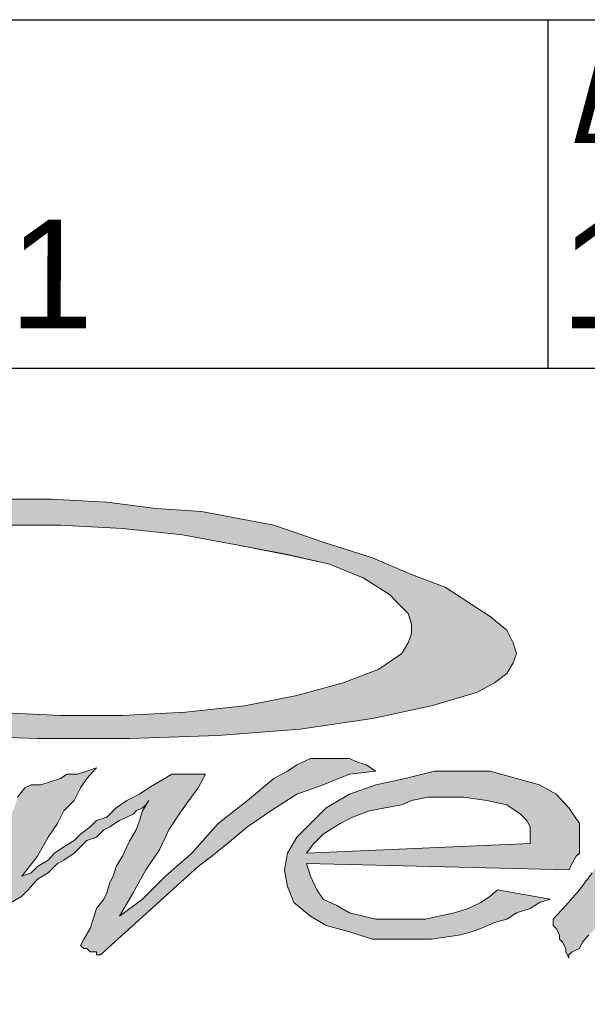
# Paper-space layout 'A3-H (Narrow)' of a CAD drawing. Header units: millimetres. Extents: x -4 to 416, y -4 to 293.
# Tile 5 of 15: x 229 to 242, y 11 to 34. Entities that reach past the tile are written whole.
import ezdxf

# ---------------------------------------------------------------- set-up
doc = ezdxf.new("R2010")
doc.units = ezdxf.units.MM
for name, color, linetype in [('Disegno1', 2, 'Continuous'), ('Tabella', 7, 'Continuous'), ('TabellaCampi', 2, 'Continuous'), ('TabellaIntestazioni', 1, 'Continuous')]:
    doc.layers.add(name, color=color, linetype=linetype)
doc.styles.get("Standard").update_dxf_attribs({"font": 'arial.ttf', "height": 4})

# ---------------------------------------------------------------- blocks, each defined once
blk = doc.blocks.new('powersoft')
at = {"layer": 'Tabella', "color": 7, "lineweight": 0}
for p, q in [((-167.85, 17), (-166.403, 17)), ((-166.403, 17), (-165.126, 16.928)), ((-165.126, 16.928), (-163.993, 16.783)), ((-163.993, 16.783), (-162.956, 16.711)), ((-162.956, 16.711), (-161.293, 16.397)), ((-166.187, 16.397), (-167.778, 16.397)), ((-164.764, 16.325), (-166.187, 16.397)), ((-163.39, 16.18), (-164.764, 16.325)), ((-161.293, 16.397), (-160.16, 16.012)), ((-162.113, 15.939), (-163.39, 16.18)), ((-160.98, 15.722), (-162.113, 15.939)), ((-160.16, 16.012), (-159.027, 15.65)), ((-160.015, 15.505), (-160.98, 15.722)), ((-159.027, 15.65), (-158.135, 15.264)), ((-159.244, 15.192), (-160.015, 15.505)), ((-158.641, 14.806), (-159.244, 15.192)), ((-158.135, 15.264), (-157.364, 14.975)), ((-157.364, 14.975), (-156.761, 14.589)), ((-158.424, 14.589), (-158.641, 14.806)), ((-158.207, 14.372), (-158.424, 14.589)), ((-156.761, 14.589), (-156.327, 14.3)), ((-158.135, 14.131), (-158.207, 14.372)), ((-156.327, 14.3), (-155.942, 13.987)), ((-158.135, 13.914), (-158.135, 14.131)), ((-158.207, 13.697), (-158.135, 13.914)), ((-155.942, 13.987), (-155.797, 13.697)), ((-158.352, 13.456), (-158.207, 13.697)), ((-155.797, 13.697), (-155.725, 13.456)), ((-158.569, 13.312), (-158.352, 13.456)), ((-155.725, 13.456), (-155.797, 13.239)), ((-158.882, 13.095), (-158.569, 13.312)), ((-155.797, 13.239), (-155.942, 12.998)), ((-159.702, 12.781), (-158.882, 13.095)), ((-155.942, 12.998), (-156.231, 12.781)), ((-160.763, 12.492), (-159.702, 12.781)), ((-156.231, 12.781), (-156.617, 12.565)), ((-161.968, 12.251), (-160.763, 12.492)), ((-156.617, 12.565), (-157.677, 12.251)), ((-163.318, 12.107), (-161.968, 12.251)), ((-157.677, 12.251), (-159.027, 11.962)), ((-167.681, 12.107), (-166.187, 12.034)), ((-166.187, 12.034), (-164.764, 12.034)), ((-164.764, 12.034), (-163.318, 12.107)), ((-159.027, 11.962), (-160.69, 11.721)), ((-166.717, 11.504), (-168.886, 11.576)), ((-162.571, 11.576), (-164.596, 11.504)), ((-160.69, 11.721), (-162.571, 11.576)), ((-164.596, 11.504), (-166.717, 11.504)), ((-160.98, 10.757), (-160.763, 10.901)), ((-160.763, 10.901), (-160.449, 11.046)), ((-160.449, 11.046), (-160.232, 11.046)), ((-160.232, 11.046), (-160.015, 11.046)), ((-160.015, 11.046), (-159.847, 11.046)), ((-159.847, 11.046), (-159.702, 11.046)), ((-159.702, 11.046), (-159.63, 11.046)), ((-159.63, 11.046), (-159.557, 11.046)), ((-159.557, 11.046), (-159.413, 10.974)), ((-159.413, 10.974), (-159.172, 10.901)), ((-159.172, 10.901), (-158.955, 10.757)), ((-166.187, 10.588), (-166.042, 10.684)), ((-166.042, 10.684), (-165.801, 10.684)), ((-165.801, 10.684), (-165.584, 10.757)), ((-165.367, 10.829), (-165.584, 10.588)), ((-165.584, 10.757), (-165.367, 10.829)), ((-163.921, 10.516), (-163.631, 10.684)), ((-163.631, 10.684), (-163.559, 10.684)), ((-163.559, 10.684), (-163.463, 10.684)), ((-163.463, 10.684), (-163.318, 10.684)), ((-163.318, 10.684), (-163.246, 10.684)), ((-163.246, 10.684), (-163.173, 10.684)), ((-163.173, 10.684), (-163.029, 10.684)), ((-162.86, 10.684), (-163.029, 10.371)), ((-163.029, 10.684), (-162.956, 10.684)), ((-162.956, 10.684), (-162.86, 10.684)), ((-161.293, 10.588), (-160.98, 10.757)), ((-159.557, 10.684), (-160.16, 10.443)), ((-158.955, 10.757), (-159.557, 10.684)), ((-157.605, 10.757), (-158.28, 10.588)), ((-156.93, 10.757), (-157.605, 10.757)), ((-156.327, 10.757), (-156.93, 10.757)), ((-155.725, 10.588), (-156.327, 10.757)), ((-167.006, 10.371), (-166.862, 10.443)), ((-166.862, 10.443), (-166.645, 10.443)), ((-166.645, 10.443), (-166.403, 10.516)), ((-166.403, 10.516), (-166.187, 10.588)), ((-165.584, 10.588), (-165.729, 10.371)), ((-164.162, 10.371), (-163.921, 10.516)), ((-161.896, 10.082), (-161.293, 10.588)), ((-160.16, 10.443), (-160.763, 10.226)), ((-158.955, 10.443), (-159.557, 10.226)), ((-158.28, 10.588), (-158.955, 10.443)), ((-155.194, 10.443), (-155.725, 10.588)), ((-154.809, 10.226), (-155.194, 10.443)), ((-167.175, 10.154), (-167.006, 10.371)), ((-165.729, 10.371), (-165.873, 10.082)), ((-164.668, 10.082), (-164.379, 10.226)), ((-164.379, 10.226), (-164.162, 10.371)), ((-163.029, 10.371), (-163.246, 10.082)), ((-160.763, 10.226), (-161.365, 9.841)), ((-159.557, 10.226), (-160.088, 9.913)), ((-154.519, 9.913), (-154.809, 10.226)), ((-165.873, 10.082), (-166.114, 9.841)), ((-164.909, 9.913), (-164.668, 10.082)), ((-164.306, 9.841), (-164.162, 10.082)), ((-164.234, 9.985), (-164.306, 9.913)), ((-164.162, 10.082), (-164.234, 9.985)), ((-163.246, 10.082), (-163.463, 9.768)), ((-162.571, 9.551), (-161.896, 10.082)), ((-158.738, 9.913), (-158.352, 9.985)), ((-158.352, 9.985), (-158.135, 10.082)), ((-158.135, 10.082), (-157.749, 10.154)), ((-157.749, 10.154), (-157.364, 10.154)), ((-157.364, 10.154), (-156.93, 10.154)), ((-156.93, 10.154), (-156.4, 10.082)), ((-156.4, 10.082), (-155.942, 9.985)), ((-155.942, 9.985), (-155.628, 9.768)), ((-166.114, 9.841), (-166.259, 9.551)), ((-165.126, 9.696), (-164.909, 9.913)), ((-164.523, 9.768), (-164.668, 9.696)), ((-164.451, 9.841), (-164.523, 9.768)), ((-164.306, 9.913), (-164.451, 9.841)), ((-164.379, 9.624), (-164.306, 9.841)), ((-163.463, 9.768), (-163.704, 9.407)), ((-161.365, 9.841), (-161.896, 9.479)), ((-160.088, 9.913), (-160.449, 9.551)), ((-159.485, 9.696), (-159.099, 9.841)), ((-159.099, 9.841), (-158.738, 9.913)), ((-155.628, 9.768), (-155.484, 9.624)), ((-154.278, 9.551), (-154.519, 9.913)), ((-166.259, 9.551), (-166.476, 9.238)), ((-165.512, 9.479), (-165.367, 9.624)), ((-165.367, 9.624), (-165.126, 9.696)), ((-164.837, 9.624), (-165.054, 9.479)), ((-164.668, 9.696), (-164.837, 9.624)), ((-164.451, 9.407), (-164.379, 9.624)), ((-163.173, 8.876), (-162.571, 9.551)), ((-160.449, 9.551), (-160.763, 9.238)), ((-160.16, 9.31), (-159.774, 9.551)), ((-159.774, 9.551), (-159.485, 9.696)), ((-155.484, 9.624), (-155.411, 9.479)), ((-154.278, 9.479), (-154.278, 9.551)), ((-165.873, 9.166), (-165.729, 9.31)), ((-165.729, 9.31), (-165.512, 9.479)), ((-165.198, 9.407), (-165.367, 9.238)), ((-165.054, 9.479), (-165.198, 9.407)), ((-164.596, 9.166), (-164.451, 9.407)), ((-163.704, 9.407), (-163.921, 8.949)), ((-161.896, 9.479), (-162.354, 9.093)), ((-160.377, 9.093), (-160.16, 9.31)), ((-155.411, 9.479), (-155.411, 9.31)), ((-155.411, 9.31), (-155.411, 9.093)), ((-154.278, 9.31), (-154.278, 9.479)), ((-154.278, 9.166), (-154.278, 9.31)), ((-166.476, 9.238), (-166.717, 8.804)), ((-166.114, 9.021), (-165.873, 9.166)), ((-165.584, 9.166), (-165.729, 9.021)), ((-165.367, 9.238), (-165.584, 9.166)), ((-164.668, 9.021), (-164.596, 9.166)), ((-162.354, 9.093), (-162.715, 8.804)), ((-160.763, 9.238), (-160.98, 8.876)), ((-160.546, 8.876), (-160.377, 9.093)), ((-155.411, 9.093), (-160.546, 8.876)), ((-155.411, 9.093), (-155.411, 9.093)), ((-154.278, 9.021), (-154.278, 9.166)), ((-166.476, 8.708), (-166.331, 8.876)), ((-166.331, 8.876), (-166.114, 9.021)), ((-165.873, 8.876), (-166.114, 8.708)), ((-165.729, 9.021), (-165.873, 8.876)), ((-164.764, 8.804), (-164.668, 9.021)), ((-163.921, 8.949), (-164.234, 8.491)), ((-163.776, 8.346), (-163.173, 8.876)), ((-160.98, 8.876), (-161.052, 8.491)), ((-154.351, 8.804), (-154.278, 8.876)), ((-154.278, 8.876), (-154.278, 9.021)), ((-166.717, 8.804), (-167.078, 8.346)), ((-166.717, 8.563), (-166.476, 8.708)), ((-166.259, 8.635), (-166.403, 8.491)), ((-166.114, 8.708), (-166.259, 8.635)), ((-164.909, 8.563), (-164.764, 8.804)), ((-162.715, 8.804), (-163.029, 8.563)), ((-160.546, 8.635), (-154.519, 8.491)), ((-160.449, 8.346), (-160.546, 8.635)), ((-154.519, 8.491), (-154.447, 8.635)), ((-154.447, 8.635), (-154.351, 8.804)), ((-167.078, 8.346), (-166.862, 8.418)), ((-166.862, 8.418), (-166.717, 8.563)), ((-166.476, 8.418), (-166.717, 8.274)), ((-166.403, 8.491), (-166.476, 8.418)), ((-163.029, 8.563), (-165.271, 6.538)), ((-164.981, 8.346), (-164.909, 8.563)), ((-164.234, 8.491), (-164.523, 7.96)), ((-161.052, 8.491), (-160.98, 8.105)), ((-154.519, 8.491), (-154.519, 8.491)), ((-154.278, 8.033), (-153.989, 8.418)), ((-166.717, 8.274), (-166.934, 8.033)), ((-165.126, 7.96), (-165.054, 8.201)), ((-165.054, 8.201), (-164.981, 8.346)), ((-164.306, 7.816), (-163.776, 8.346)), ((-160.305, 8.033), (-160.449, 8.346)), ((-166.934, 8.033), (-167.078, 7.888)), ((-165.198, 7.816), (-165.126, 7.96)), ((-164.523, 7.96), (-164.837, 7.43)), ((-160.98, 8.105), (-160.835, 7.743)), ((-160.16, 7.816), (-160.305, 8.033)), ((-156.158, 8.033), (-156.327, 7.888)), ((-154.953, 7.816), (-156.158, 8.033)), ((-154.592, 7.671), (-154.278, 8.033)), ((-167.078, 7.888), (-167.32, 7.743)), ((-165.367, 7.599), (-165.198, 7.816)), ((-164.837, 7.43), (-164.306, 7.816)), ((-160.835, 7.743), (-160.449, 7.43)), ((-159.847, 7.671), (-160.16, 7.816)), ((-156.544, 7.743), (-156.833, 7.599)), ((-156.327, 7.888), (-156.544, 7.743)), ((-155.411, 7.599), (-155.194, 7.743)), ((-155.194, 7.743), (-154.953, 7.816)), ((-165.439, 7.358), (-165.367, 7.599)), ((-159.557, 7.502), (-159.847, 7.671)), ((-159.244, 7.43), (-159.557, 7.502)), ((-157.147, 7.502), (-157.822, 7.358)), ((-156.833, 7.599), (-157.147, 7.502)), ((-155.942, 7.358), (-155.725, 7.502)), ((-155.725, 7.502), (-155.411, 7.599)), ((-154.881, 7.358), (-154.592, 7.671)), ((-165.512, 7.141), (-165.439, 7.358)), ((-160.449, 7.43), (-160.088, 7.213)), ((-158.955, 7.358), (-159.244, 7.43)), ((-158.569, 7.358), (-158.955, 7.358)), ((-157.822, 7.358), (-158.569, 7.358)), ((-156.544, 7.141), (-156.231, 7.285)), ((-156.231, 7.285), (-155.942, 7.358)), ((-154.881, 7.213), (-154.881, 7.358)), ((-165.656, 6.9), (-165.512, 7.141)), ((-160.088, 7.213), (-159.557, 7.068)), ((-159.557, 7.068), (-159.027, 6.9)), ((-157.002, 6.996), (-156.761, 7.068)), ((-156.761, 7.068), (-156.544, 7.141)), ((-154.809, 7.141), (-154.881, 7.213)), ((-154.736, 6.996), (-154.809, 7.141)), ((-165.729, 6.755), (-165.656, 6.9)), ((-159.027, 6.9), (-158.352, 6.9)), ((-158.352, 6.9), (-157.677, 6.9)), ((-157.677, 6.9), (-157.002, 6.996)), ((-154.736, 6.9), (-154.736, 6.996)), ((-154.664, 6.827), (-154.736, 6.9)), ((-154.592, 6.683), (-154.664, 6.827)), ((-154.206, 6.827), (-154.278, 6.683)), ((-154.061, 6.996), (-154.206, 6.827)), ((-165.656, 6.683), (-165.729, 6.755)), ((-165.584, 6.683), (-165.656, 6.683)), ((-165.512, 6.61), (-165.584, 6.683)), ((-165.439, 6.61), (-165.512, 6.61)), ((-165.367, 6.61), (-165.439, 6.61)), ((-165.367, 6.538), (-165.367, 6.61)), ((-154.592, 6.61), (-154.592, 6.683)), ((-154.519, 6.466), (-154.592, 6.61)), ((-154.447, 6.61), (-154.519, 6.538)), ((-154.278, 6.683), (-154.447, 6.61)), ((-165.271, 6.538), (-165.367, 6.538)), ((-154.519, 6.538), (-154.519, 6.466))]:
    blk.add_line(p, q, dxfattribs=at)
blk = doc.blocks.new('L')
h = blk.add_hatch(color=5)
h.paths.add_polyline_path([(50.912, 9.696), (50.695, 9.334), (50.454, 9.021), (50.164, 8.659), (49.923, 8.274), (49.634, 7.912), (49.417, 7.526), (49.176, 7.213), (48.959, 6.852), (48.887, 6.707), (48.887, 6.466), (48.959, 6.321), (49.031, 6.177), (49.176, 6.104), (49.321, 6.008), (49.489, 5.935), (49.706, 5.935), (50.164, 5.935), (50.622, 6.104), (51.056, 6.249), (51.514, 6.393), (51.9, 6.707), (52.189, 6.924), (52.43, 7.141), (52.503, 7.382), (52.43, 7.382), (52.334, 7.382), (52.189, 7.382), (51.972, 7.31), (51.828, 7.31), (51.659, 7.31), (51.514, 7.31), (51.442, 7.31), (51.442, 7.213), (51.37, 7.141), (51.37, 7.068), (51.297, 6.924), (51.129, 6.852), (51.056, 6.707), (50.839, 6.61), (50.622, 6.466), (50.454, 6.393), (50.237, 6.393), (50.164, 6.393), (50.092, 6.393), (50.02, 6.466), (49.923, 6.538), (49.923, 6.707), (49.923, 6.779), (50.02, 6.996), (50.164, 7.382), (50.381, 7.912), (50.695, 8.346), (50.984, 8.876), (51.225, 9.334), (51.442, 9.624), (51.587, 9.696), (51.828, 9.696), (52.045, 9.792), (52.334, 9.792), (52.647, 9.792), (52.937, 9.696), (53.178, 9.696), (53.467, 9.624), (53.636, 9.551), (53.708, 9.624), (53.708, 9.696), (53.853, 9.865), (53.925, 10.009), (53.997, 10.154), (54.069, 10.299), (54.142, 10.467), (54.238, 10.54), (53.997, 10.54), (53.78, 10.54), (53.395, 10.467), (53.033, 10.467), (52.647, 10.395), (52.334, 10.299), (52.045, 10.226), (51.828, 10.226), (52.045, 10.467), (52.262, 10.757), (52.575, 11.07), (52.937, 11.359), (53.322, 11.745), (53.708, 12.034), (54.069, 12.348), (54.528, 12.637), (53.033, 12.637), (52.864, 12.42), (52.647, 12.203), (52.503, 11.89), (52.189, 11.6), (51.972, 11.215), (51.659, 10.829), (51.442, 10.467), (51.129, 10.009), (50.695, 10.009), (50.309, 9.937), (50.02, 9.937), (49.779, 9.865), (49.562, 9.865), (49.321, 9.865), (49.104, 9.865), (48.814, 9.937), (49.176, 10.54), (49.489, 11.07), (49.851, 11.432), (50.237, 11.745), (50.622, 11.89), (51.056, 11.962), (51.587, 11.962), (52.117, 11.817), (52.72, 12.565), (52.647, 12.637), (52.575, 12.637), (52.43, 12.637), (52.262, 12.637), (52.045, 12.637), (51.828, 12.565), (51.587, 12.565), (50.839, 12.492), (50.164, 12.275), (49.634, 11.89), (49.248, 11.504), (48.887, 11.142), (48.573, 10.684), (48.356, 10.226), (48.115, 9.937), (46.548, 9.937), (46.621, 9.865), (46.693, 9.696), (46.765, 9.624), (46.765, 9.551), (46.838, 9.479), (46.91, 9.407), (47.006, 9.407), (47.079, 9.407), (47.151, 9.407), (47.223, 9.407), (47.368, 9.407), (47.44, 9.407), (47.609, 9.407), (47.754, 9.407), (47.971, 9.479), (44.21, 4.2), (44.957, 3.597), (45.56, 4.441), (46.018, 5.188), (46.548, 5.935), (47.006, 6.707), (47.44, 7.454), (47.898, 8.129), (48.284, 8.804), (48.646, 9.479), (48.887, 9.551), (49.176, 9.551), (49.489, 9.551), (49.779, 9.624), (50.092, 9.624), (50.381, 9.624), (50.695, 9.624)])
h.paths.add_polyline_path([(46.548, 3.091), (48.212, 3.091), (48.212, 2.778), (46.91, 2.778), (46.91, 2.488), (47.681, 2.488), (47.681, 2.175), (46.91, 2.175), (46.91, 1.789), (48.212, 1.789), (48.212, 1.5), (46.548, 1.5)])
h.paths.add_polyline_path([(50.164, 2.778), (49.104, 2.778), (49.104, 2.488), (50.092, 2.488), (50.164, 2.488), (50.237, 2.488), (50.309, 2.488), (50.309, 2.392), (50.381, 2.392), (50.454, 2.32), (50.454, 2.247), (50.454, 2.175), (50.526, 2.175), (50.526, 2.103), (50.526, 1.886), (50.526, 1.789), (50.454, 1.789), (50.454, 1.717), (50.454, 1.645), (50.454, 1.572), (50.381, 1.572), (50.309, 1.5), (50.237, 1.5), (50.164, 1.5), (50.092, 1.5), (49.104, 1.5), (49.031, 1.5), (48.959, 1.5), (48.887, 1.5), (48.887, 1.572), (48.814, 1.572), (48.718, 1.645), (48.718, 1.717), (48.718, 1.789), (48.718, 1.886), (48.718, 1.958), (49.031, 1.958), (49.031, 1.789), (50.164, 1.789), (50.164, 2.175), (49.176, 2.175), (49.104, 2.175), (49.031, 2.175), (48.959, 2.175), (48.887, 2.175), (48.887, 2.247), (48.814, 2.247), (48.814, 2.32), (48.814, 2.392), (48.814, 2.488), (48.814, 2.561), (48.814, 2.705), (48.814, 2.778), (48.814, 2.85), (48.814, 2.922), (48.887, 2.995), (48.959, 3.091), (49.031, 3.091), (49.104, 3.091), (49.176, 3.091), (50.092, 3.091), (50.164, 3.091), (50.237, 3.091), (50.309, 3.091), (50.381, 2.995), (50.454, 2.922), (50.454, 2.85), (50.454, 2.778), (50.454, 2.705), (50.164, 2.633)])
h.paths.add_polyline_path([(46.163, 8.587), (46.163, 8.201), (46.09, 7.743), (45.873, 7.382), (45.488, 6.996), (45.03, 6.707), (44.596, 6.393), (43.993, 6.177), (43.294, 6.008), (42.619, 5.863), (41.944, 5.863), (41.414, 5.935), (40.811, 6.104), (40.377, 6.321), (39.992, 6.538), (39.702, 6.924), (39.534, 7.31), (39.534, 7.671), (39.702, 8.057), (39.919, 8.418), (40.209, 8.804), (40.667, 9.093), (41.197, 9.407), (41.8, 9.624), (42.475, 9.865), (43.077, 9.937), (43.752, 9.937), (44.355, 9.865), (44.885, 9.696), (45.343, 9.551), (45.705, 9.262), (46.018, 8.949)])
h.paths.add_polyline_path([(42.089, 9.262), (42.547, 9.334), (43.077, 9.334), (43.463, 9.334), (43.897, 9.19), (44.21, 9.021), (44.499, 8.876), (44.741, 8.587), (44.813, 8.346), (44.813, 8.057), (44.741, 7.743), (44.596, 7.454), (44.355, 7.213), (43.993, 6.924), (43.608, 6.779), (43.222, 6.538), (42.692, 6.466), (42.258, 6.393), (41.727, 6.393), (41.269, 6.393), (40.884, 6.538), (40.522, 6.707), (40.305, 6.852), (40.064, 7.068), (39.992, 7.382), (39.919, 7.671), (40.064, 7.984), (40.209, 8.274), (40.45, 8.515), (40.739, 8.732), (41.125, 8.949), (41.583, 9.19)], flags=16)
h.paths.add_polyline_path([(37.653, 10.082), (37.798, 10.082), (38.184, 10.082), (38.642, 10.009), (39.172, 10.009), (39.702, 9.937), (40.136, 9.865), (40.45, 9.865), (40.594, 9.792), (40.377, 9.696), (40.136, 9.624), (39.919, 9.479), (39.775, 9.407), (39.606, 9.262), (39.534, 9.19), (39.389, 9.021), (39.389, 8.949), (38.859, 9.262), (38.256, 9.407), (37.726, 9.551), (37.123, 9.551), (36.593, 9.551), (36.087, 9.479), (35.628, 9.407), (35.243, 9.262), (34.881, 9.093), (34.64, 8.949), (34.568, 8.804), (34.568, 8.659), (34.712, 8.515), (35.026, 8.346), (35.484, 8.274), (36.087, 8.274), (36.448, 8.274), (36.906, 8.274), (37.436, 8.201), (37.967, 8.201), (38.401, 8.057), (38.786, 7.816), (38.931, 7.743), (39.1, 7.526), (39.172, 7.382), (39.172, 7.141), (39.1, 7.068), (39.003, 6.996), (38.859, 6.852), (38.786, 6.779), (38.642, 6.61), (38.401, 6.538), (38.256, 6.466), (38.184, 6.393), (37.726, 6.249), (37.364, 6.177), (36.978, 6.104), (36.593, 6.008), (36.159, 6.008), (35.773, 5.935), (35.387, 6.008), (35.098, 6.008), (34.712, 6.104), (34.351, 6.177), (33.965, 6.321), (33.579, 6.466), (33.218, 6.61), (32.905, 6.779), (32.76, 6.996), (32.688, 7.141), (32.76, 7.141), (32.76, 7.213), (32.832, 7.213), (32.905, 7.31), (32.977, 7.31), (33.507, 6.924), (34.038, 6.61), (34.64, 6.466), (35.243, 6.321), (35.845, 6.321), (36.376, 6.321), (36.906, 6.393), (37.364, 6.466), (37.726, 6.61), (38.039, 6.779), (38.184, 6.996), (38.184, 7.141), (38.039, 7.31), (37.726, 7.526), (37.195, 7.599), (36.448, 7.671), (36.159, 7.743), (35.773, 7.816), (35.387, 7.912), (34.954, 8.057), (34.568, 8.201), (34.351, 8.346), (34.11, 8.659), (34.11, 8.876), (34.11, 9.093), (34.279, 9.262), (34.423, 9.407), (34.568, 9.551), (35.026, 9.792), (35.556, 9.937), (36.159, 10.009), (36.689, 10.082), (37.195, 10.082)])
h.paths.add_polyline_path([(34.881, 10.154), (34.568, 10.009), (34.351, 9.937), (34.11, 9.792), (33.893, 9.624), (33.748, 9.551), (33.579, 9.407), (33.507, 9.262), (33.435, 9.093), (33.29, 9.093), (33.146, 9.093), (32.905, 9.093), (32.76, 9.093), (32.615, 9.093), (32.374, 9.021), (32.23, 9.021), (32.013, 8.949), (31.482, 8.804), (31.024, 8.587), (30.494, 8.274), (29.964, 7.912), (29.457, 7.526), (28.999, 7.141), (28.541, 6.779), (28.252, 6.393), (28.156, 6.321), (28.011, 6.177), (27.939, 6.104), (27.794, 5.935), (27.722, 5.791), (27.553, 5.719), (27.481, 5.646), (27.481, 5.574), (27.408, 5.719), (27.408, 5.791), (27.336, 5.935), (27.264, 6.008), (27.264, 6.104), (27.191, 6.249), (27.119, 6.321), (27.119, 6.466), (27.408, 6.779), (27.722, 7.141), (28.011, 7.526), (28.252, 7.912), (28.397, 8.346), (28.614, 8.804), (28.758, 9.262), (28.999, 9.792), (30.663, 10.009), (30.494, 9.696), (30.277, 9.479), (30.06, 9.19), (29.819, 8.876), (29.602, 8.587), (29.361, 8.274), (29.144, 7.912), (28.927, 7.599), (29.144, 7.743), (29.361, 7.912), (29.602, 8.129), (29.891, 8.274), (30.205, 8.515), (30.494, 8.732), (30.735, 8.876), (30.952, 9.021), (31.169, 9.093), (31.41, 9.262), (31.627, 9.334), (31.868, 9.479), (32.085, 9.551), (32.302, 9.696), (32.543, 9.792), (32.688, 9.865), (33.146, 10.009), (33.579, 10.082), (34.038, 10.154), (34.351, 10.154), (34.64, 10.226), (34.785, 10.154)])
h.paths.add_polyline_path([(37.581, 3.091), (37.653, 3.091), (37.653, 2.995), (37.726, 2.995), (37.726, 2.922), (37.798, 2.922), (37.798, 2.85), (37.798, 2.778), (37.798, 2.705), (37.798, 1.886), (37.798, 1.789), (37.798, 1.717), (37.798, 1.645), (37.726, 1.645), (37.726, 1.572), (37.653, 1.572), (37.653, 1.5), (37.581, 1.5), (37.509, 1.5), (37.436, 1.5), (36.231, 1.5), (36.159, 1.5), (36.087, 1.5), (35.99, 1.5), (35.99, 1.572), (35.918, 1.572), (35.918, 1.645), (35.845, 1.645), (35.845, 1.717), (35.845, 1.789), (35.845, 1.886), (35.845, 2.705), (35.845, 2.778), (35.845, 2.85), (35.845, 2.922), (35.918, 2.922), (35.918, 2.995), (35.99, 2.995), (35.99, 3.091), (36.087, 3.091), (36.159, 3.091), (36.231, 3.091), (37.436, 3.091), (37.509, 3.091)])
h.paths.add_polyline_path([(38.497, 3.091), (38.859, 3.091), (38.859, 1.789), (39.992, 1.789), (39.992, 1.5), (38.497, 1.5)])
h.paths.add_polyline_path([(42.017, 2.778), (40.739, 2.778), (40.739, 1.789), (42.017, 1.789)], flags=16)
h.paths.add_polyline_path([(40.45, 2.705), (40.45, 2.778), (40.45, 2.85), (40.45, 2.922), (40.45, 2.995), (40.522, 2.995), (40.594, 3.091), (40.667, 3.091), (40.739, 3.091), (40.811, 3.091), (41.944, 3.091), (42.017, 3.091), (42.089, 3.091), (42.185, 3.091), (42.258, 3.091), (42.258, 2.995), (42.33, 2.995), (42.33, 2.922), (42.33, 2.85), (42.402, 2.85), (42.402, 2.778), (42.402, 2.705), (42.402, 1.886), (42.402, 1.789), (42.402, 1.717), (42.33, 1.717), (42.33, 1.645), (42.33, 1.572), (42.258, 1.572), (42.258, 1.5), (42.185, 1.5), (42.089, 1.5), (42.017, 1.5), (41.944, 1.5), (40.811, 1.5), (40.739, 1.5), (40.667, 1.5), (40.594, 1.5), (40.522, 1.572), (40.45, 1.572), (40.45, 1.645), (40.45, 1.717), (40.45, 1.789), (40.45, 1.886)])
h.paths.add_polyline_path([(44.499, 2.778), (43.391, 2.778), (43.391, 1.789), (44.499, 1.789), (44.499, 2.103), (43.897, 2.103), (43.897, 2.392), (44.885, 2.392), (44.885, 1.886), (44.885, 1.789), (44.885, 1.717), (44.813, 1.645), (44.813, 1.572), (44.741, 1.572), (44.741, 1.5), (44.668, 1.5), (44.596, 1.5), (44.499, 1.5), (43.391, 1.5), (43.294, 1.5), (43.222, 1.5), (43.15, 1.5), (43.077, 1.572), (43.005, 1.645), (43.005, 1.717), (43.005, 1.789), (43.005, 1.886), (43.005, 2.705), (43.005, 2.778), (43.005, 2.85), (43.005, 2.922), (43.077, 2.995), (43.15, 3.091), (43.222, 3.091), (43.294, 3.091), (43.391, 3.091), (44.499, 3.091), (44.596, 3.091), (44.668, 3.091), (44.741, 3.091), (44.741, 2.995), (44.813, 2.995), (44.813, 2.922), (44.885, 2.85), (44.885, 2.778), (44.885, 2.705), (44.499, 2.633)])
h.paths.add_polyline_path([(45.488, 3.091), (45.873, 3.091), (45.873, 1.5), (45.488, 1.5)])
h.paths.add_polyline_path([(29.747, 3.091), (29.819, 3.091), (29.891, 3.091), (29.964, 3.091), (29.964, 2.995), (30.06, 2.995), (30.06, 2.922), (30.132, 2.85), (30.132, 2.778), (30.132, 2.705), (30.132, 2.561), (29.747, 2.488), (29.747, 2.778), (28.758, 2.778), (28.758, 1.789), (29.747, 1.789), (29.747, 2.103), (30.132, 2.03), (30.132, 1.886), (30.132, 1.789), (30.132, 1.717), (30.06, 1.645), (30.06, 1.572), (29.964, 1.572), (29.964, 1.5), (29.891, 1.5), (29.819, 1.5), (29.747, 1.5), (28.758, 1.5), (28.686, 1.5), (28.614, 1.5), (28.541, 1.5), (28.469, 1.572), (28.397, 1.645), (28.397, 1.717), (28.397, 1.789), (28.397, 1.886), (28.397, 2.705), (28.397, 2.778), (28.397, 2.85), (28.397, 2.922), (28.469, 2.995), (28.541, 3.091), (28.614, 3.091), (28.686, 3.091), (28.758, 3.091)])
h.paths.add_polyline_path([(30.735, 3.091), (31.097, 3.091), (31.097, 2.488), (32.23, 2.488), (32.23, 3.091), (32.615, 3.091), (32.615, 1.5), (32.23, 1.5), (32.23, 2.175), (31.097, 2.175), (31.097, 1.5), (30.735, 1.5)])
h.paths.add_polyline_path([(33.29, 3.091), (33.579, 3.091), (34.881, 2.03), (34.881, 3.091), (35.17, 3.091), (35.17, 1.5), (34.954, 1.5), (33.676, 2.561), (33.676, 1.5), (33.29, 1.5)])
h.paths.add_polyline_path([(37.436, 2.778), (36.231, 2.778), (36.231, 1.789), (37.436, 1.789)], flags=16)
h.paths.add_polyline_path([(27.481, 9.021), (27.191, 9.334), (26.806, 9.551), (26.275, 9.696), (25.673, 9.865), (25.07, 9.865), (24.395, 9.865), (23.72, 9.696), (23.045, 9.551), (22.443, 9.334), (21.912, 9.021), (21.551, 8.659), (21.237, 8.346), (21.02, 7.984), (20.948, 7.599), (21.02, 7.213), (21.165, 6.852), (21.551, 6.538), (21.912, 6.321), (22.443, 6.177), (22.973, 6.008), (23.648, 6.008), (24.323, 6.008), (24.998, 6.104), (25.239, 6.177), (25.456, 6.249), (25.769, 6.393), (26.058, 6.466), (26.275, 6.61), (26.589, 6.707), (26.806, 6.852), (27.047, 6.924), (25.842, 7.141), (25.673, 6.996), (25.456, 6.852), (25.167, 6.707), (24.853, 6.61), (24.178, 6.466), (23.431, 6.466), (23.045, 6.466), (22.756, 6.538), (22.443, 6.61), (22.153, 6.779), (21.84, 6.924), (21.695, 7.141), (21.551, 7.454), (21.454, 7.743), (27.481, 7.599), (27.553, 7.743), (27.649, 7.912), (27.722, 7.984), (27.722, 8.129), (27.722, 8.274), (27.722, 8.418), (27.722, 8.587), (27.722, 8.659)])
h.paths.add_polyline_path([(22.901, 8.949), (23.262, 9.021), (23.648, 9.093), (23.865, 9.19), (24.251, 9.262), (24.636, 9.262), (25.07, 9.262), (25.6, 9.19), (26.058, 9.093), (26.372, 8.876), (26.516, 8.732), (26.589, 8.587), (26.589, 8.418), (26.589, 8.201), (21.454, 7.984), (21.623, 8.201), (21.84, 8.418), (22.226, 8.659), (22.515, 8.804)], flags=16)
h.paths.add_polyline_path([(20.707, 15.506), (21.84, 15.12), (22.973, 14.758), (23.865, 14.373), (24.636, 14.083), (25.239, 13.698), (25.673, 13.408), (26.058, 13.095), (26.203, 12.806), (26.275, 12.565), (26.203, 12.348), (26.058, 12.107), (25.769, 11.89), (25.383, 11.673), (24.323, 11.359), (22.973, 11.07), (21.31, 10.829), (19.429, 10.684), (17.404, 10.612), (15.283, 10.612), (13.114, 10.684), (10.92, 10.829), (8.823, 10.998), (6.774, 11.287), (8.437, 12.806), (8.823, 12.565), (9.257, 12.275), (9.787, 12.034), (10.317, 11.89), (11.595, 11.6), (12.873, 11.287), (14.319, 11.215), (15.813, 11.142), (17.236, 11.142), (18.682, 11.215), (20.032, 11.359), (21.237, 11.6), (22.298, 11.89), (23.118, 12.203), (23.431, 12.42), (23.648, 12.565), (23.793, 12.806), (23.865, 13.023), (23.865, 13.24), (23.793, 13.481), (23.576, 13.698), (23.359, 13.915), (22.756, 14.3), (21.985, 14.614), (21.02, 14.831), (19.887, 15.048), (18.61, 15.289), (17.236, 15.433), (15.813, 15.506), (14.222, 15.506), (12.728, 15.433), (11.137, 15.361), (9.57, 15.12), (7.979, 14.903), (6.557, 14.517), (5.11, 14.011), (4.435, 13.77), (3.833, 13.481), (3.23, 13.095), (2.628, 12.806), (0, 13.553), (2.025, 14.228), (4.002, 14.831), (5.882, 15.216), (7.762, 15.578), (9.498, 15.819), (11.137, 15.964), (12.728, 16.108), (14.15, 16.108), (15.597, 16.108), (16.874, 16.036), (18.007, 15.891), (19.044, 15.819)])
h.paths.add_polyline_path([(20.707, 9.696), (21.02, 9.865), (21.237, 10.009), (21.551, 10.154), (21.768, 10.154), (21.985, 10.154), (22.153, 10.154), (22.298, 10.154), (22.37, 10.154), (22.443, 10.154), (22.587, 10.082), (22.828, 10.009), (23.045, 9.865), (22.443, 9.792), (21.84, 9.551), (21.237, 9.334), (20.635, 8.949), (20.104, 8.587), (19.646, 8.201), (19.285, 7.912), (18.971, 7.671), (16.729, 5.646), (16.633, 5.646), (16.633, 5.719), (16.561, 5.719), (16.488, 5.719), (16.416, 5.791), (16.344, 5.791), (16.271, 5.863), (16.344, 6.008), (16.488, 6.249), (16.561, 6.466), (16.633, 6.707), (16.802, 6.924), (16.874, 7.068), (16.946, 7.31), (17.019, 7.454), (17.091, 7.671), (17.236, 7.912), (17.332, 8.129), (17.404, 8.274), (17.549, 8.515), (17.621, 8.732), (17.694, 8.949), (17.838, 9.19), (17.766, 9.093), (17.694, 9.021), (17.549, 8.949), (17.477, 8.876), (17.332, 8.804), (17.163, 8.732), (16.946, 8.587), (16.802, 8.515), (16.633, 8.346), (16.416, 8.274), (16.271, 8.129), (16.127, 7.984), (15.886, 7.816), (15.741, 7.743), (15.597, 7.599), (15.524, 7.526), (15.283, 7.382), (15.066, 7.141), (14.922, 6.996), (14.68, 6.852), (14.536, 6.61), (14.391, 6.393), (14.222, 6.177), (14.078, 5.935), (14.078, 5.863), (14.006, 5.863), (14.006, 5.791), (13.933, 5.719), (13.861, 5.574), (13.789, 5.646), (13.716, 5.719), (13.62, 5.719), (13.548, 5.791), (13.475, 5.791), (13.403, 5.863), (13.258, 5.863), (13.186, 5.863), (13.331, 6.104), (13.403, 6.321), (13.548, 6.538), (13.716, 6.779), (13.789, 6.996), (13.933, 7.141), (14.006, 7.382), (14.078, 7.599), (14.15, 7.816), (14.319, 8.057), (14.391, 8.274), (14.464, 8.515), (14.608, 8.732), (14.753, 9.021), (14.825, 9.262), (14.994, 9.479), (15.138, 9.551), (15.355, 9.551), (15.597, 9.624), (15.813, 9.696), (15.958, 9.792), (16.199, 9.792), (16.416, 9.865), (16.633, 9.937), (16.416, 9.696), (16.271, 9.479), (16.127, 9.19), (15.886, 8.949), (15.741, 8.659), (15.524, 8.346), (15.283, 7.912), (14.922, 7.454), (15.138, 7.526), (15.283, 7.671), (15.524, 7.816), (15.669, 7.984), (15.886, 8.129), (16.127, 8.274), (16.271, 8.418), (16.488, 8.587), (16.633, 8.732), (16.874, 8.804), (17.091, 9.021), (17.332, 9.19), (17.621, 9.334), (17.838, 9.479), (18.079, 9.624), (18.369, 9.792), (18.441, 9.792), (18.537, 9.792), (18.682, 9.792), (18.754, 9.792), (18.827, 9.792), (18.971, 9.792), (19.044, 9.792), (19.14, 9.792), (18.971, 9.479), (18.754, 9.19), (18.537, 8.876), (18.296, 8.515), (18.079, 8.057), (17.766, 7.599), (17.477, 7.068), (17.163, 6.538), (17.694, 6.924), (18.224, 7.454), (18.827, 7.984), (19.429, 8.659), (20.104, 9.19)])
h.paths.add_polyline_path([(12.342, 9.696), (12.8, 9.479), (13.186, 9.262), (13.475, 8.949), (13.62, 8.587), (13.62, 8.129), (13.548, 7.743), (13.331, 7.382), (12.945, 6.996), (12.511, 6.707), (11.981, 6.393), (11.45, 6.177), (10.775, 5.935), (10.1, 5.863), (9.425, 5.863), (8.823, 5.935), (8.292, 6.104), (7.834, 6.321), (7.449, 6.538), (7.159, 6.852), (7.015, 7.213), (7.015, 7.671), (7.159, 8.057), (7.376, 8.418), (7.69, 8.804), (8.124, 9.093), (8.654, 9.407), (9.257, 9.624), (9.859, 9.792), (10.534, 9.937), (11.233, 9.937), (11.836, 9.865)])
h.paths.add_polyline_path([(21.695, 2.561), (21.623, 2.633), (21.551, 2.705), (21.454, 2.705), (21.454, 2.778), (21.382, 2.778), (21.31, 2.778), (21.237, 2.778), (21.165, 2.778), (20.49, 2.778), (20.49, 1.789), (21.02, 1.789), (21.093, 1.789), (21.165, 1.789), (21.237, 1.789), (21.31, 1.789), (21.382, 1.886), (21.454, 1.886), (21.551, 1.886), (21.623, 1.958), (21.623, 2.03), (21.695, 2.103), (21.695, 2.175), (21.695, 2.247), (21.695, 2.32), (21.695, 2.392), (21.695, 2.488)], flags=16)
h.paths.add_polyline_path([(21.165, 3.091), (21.31, 3.091), (21.382, 3.091), (21.454, 3.091), (21.551, 2.995), (21.623, 2.995), (21.695, 2.922), (21.768, 2.922), (21.84, 2.85), (21.912, 2.85), (21.912, 2.778), (21.985, 2.705), (21.985, 2.633), (22.057, 2.561), (22.057, 2.488), (22.057, 2.392), (22.057, 2.32), (22.057, 2.175), (22.057, 2.103), (22.057, 2.03), (21.985, 1.958), (21.985, 1.886), (21.912, 1.789), (21.912, 1.717), (21.84, 1.717), (21.768, 1.645), (21.695, 1.572), (21.623, 1.572), (21.551, 1.572), (21.382, 1.5), (21.31, 1.5), (21.165, 1.5), (21.093, 1.5), (20.104, 1.5), (20.104, 3.091)])
h.paths.add_polyline_path([(24.636, 3.091), (23.72, 3.091), (23.72, 3.453), (25.914, 3.453), (25.914, 3.091), (25.07, 3.091), (25.07, 1.5), (24.636, 1.5)])
h.paths.add_polyline_path([(26.203, 3.091), (27.866, 3.091), (27.866, 2.778), (26.589, 2.778), (26.589, 2.488), (27.336, 2.488), (27.336, 2.175), (26.589, 2.175), (26.589, 1.789), (27.866, 1.789), (27.866, 1.5), (26.203, 1.5)])
h.paths.add_polyline_path([(13.114, 3.091), (13.331, 3.091), (14.608, 2.03), (14.608, 3.091), (14.994, 3.091), (14.994, 1.5), (14.68, 1.5), (13.403, 2.561), (13.403, 1.5), (13.114, 1.5)])
h.paths.add_polyline_path([(16.946, 2.778), (15.958, 2.778), (15.958, 1.789), (16.946, 1.789), (16.946, 2.103), (17.332, 2.03), (17.332, 1.886), (17.332, 1.789), (17.332, 1.717), (17.332, 1.645), (17.236, 1.572), (17.163, 1.5), (17.091, 1.5), (17.019, 1.5), (16.946, 1.5), (15.958, 1.5), (15.886, 1.5), (15.813, 1.5), (15.741, 1.5), (15.741, 1.572), (15.669, 1.572), (15.669, 1.645), (15.597, 1.717), (15.597, 1.789), (15.597, 1.886), (15.597, 2.705), (15.597, 2.778), (15.597, 2.85), (15.669, 2.922), (15.669, 2.995), (15.741, 2.995), (15.741, 3.091), (15.813, 3.091), (15.886, 3.091), (15.958, 3.091), (16.946, 3.091), (17.019, 3.091), (17.091, 3.091), (17.163, 3.091), (17.236, 2.995), (17.332, 2.922), (17.332, 2.85), (17.332, 2.778), (17.332, 2.705), (17.332, 2.561), (16.946, 2.488)])
h.paths.add_polyline_path([(17.935, 3.091), (19.574, 3.091), (19.574, 2.778), (18.296, 2.778), (18.296, 2.488), (19.044, 2.488), (19.044, 2.175), (18.296, 2.175), (18.296, 1.789), (19.574, 1.789), (19.574, 1.5), (17.935, 1.5)])
h.paths.add_polyline_path([(12.27, 8.274), (12.27, 8.057), (12.198, 7.743), (12.053, 7.454), (11.836, 7.141), (11.45, 6.924), (11.065, 6.707), (10.703, 6.538), (10.173, 6.393), (9.642, 6.321), (9.184, 6.321), (8.726, 6.393), (8.365, 6.466), (7.979, 6.61), (7.762, 6.852), (7.521, 7.068), (7.449, 7.382), (7.376, 7.671), (7.449, 7.984), (7.69, 8.201), (7.907, 8.515), (8.22, 8.732), (8.582, 8.949), (9.04, 9.093), (9.57, 9.262), (10.028, 9.334), (10.534, 9.334), (10.92, 9.262), (11.378, 9.19), (11.667, 9.021), (11.981, 8.804), (12.198, 8.587)], flags=16)
h.paths.add_polyline_path([(10.703, 13.408), (9.859, 13.167), (2.194, 4.899), (4.749, 6.008)])
h.paths.add_polyline_path([(4.291, 3.453), (4.677, 3.453), (5.81, 1.5), (5.279, 1.5), (5.038, 1.958), (3.905, 1.958), (3.688, 1.5), (3.23, 1.5)])
h.paths.add_polyline_path([(7.69, 2.561), (7.617, 2.633), (7.617, 2.705), (7.521, 2.705), (7.449, 2.778), (7.376, 2.778), (7.304, 2.778), (7.232, 2.778), (7.159, 2.778), (6.557, 2.778), (6.557, 1.789), (7.015, 1.789), (7.087, 1.789), (7.159, 1.789), (7.232, 1.789), (7.304, 1.789), (7.376, 1.886), (7.449, 1.886), (7.521, 1.886), (7.617, 1.958), (7.69, 2.03), (7.69, 2.103), (7.69, 2.175), (7.69, 2.247), (7.69, 2.32), (7.69, 2.392), (7.69, 2.488)], flags=16)
h.paths.add_polyline_path([(6.171, 3.091), (7.159, 3.091), (7.304, 3.091), (7.376, 3.091), (7.449, 3.091), (7.521, 2.995), (7.69, 2.995), (7.762, 2.922), (7.834, 2.85), (7.907, 2.85), (7.979, 2.778), (7.979, 2.705), (8.051, 2.633), (8.051, 2.561), (8.051, 2.488), (8.051, 2.392), (8.051, 2.32), (8.051, 2.175), (8.051, 2.103), (8.051, 2.03), (8.051, 1.958), (7.979, 1.886), (7.979, 1.789), (7.907, 1.717), (7.834, 1.717), (7.762, 1.645), (7.69, 1.572), (7.617, 1.572), (7.521, 1.572), (7.449, 1.5), (7.304, 1.5), (7.232, 1.5), (7.087, 1.5), (6.171, 1.5)])
h.paths.add_polyline_path([(8.365, 3.091), (8.823, 3.091), (9.425, 1.958), (10.1, 3.091), (10.462, 3.091), (9.57, 1.5), (9.329, 1.5)])
h.paths.add_polyline_path([(11.45, 3.091), (11.74, 3.091), (12.656, 1.5), (12.27, 1.5), (12.053, 1.886), (11.065, 1.886), (10.848, 1.5), (10.534, 1.5)])
h.paths.add_polyline_path([(11.233, 2.103), (11.908, 2.103), (11.595, 2.778)], flags=16)
h.paths.add_polyline_path([(4.074, 2.247), (4.893, 2.247), (4.435, 3.091)], flags=16)
at = {"layer": 'Tabella', "color": 7, "lineweight": 0}
for p, q in [((14.15, 16.108), (15.597, 16.108)), ((15.597, 16.108), (16.874, 16.036)), ((16.874, 16.036), (18.007, 15.891)), ((18.007, 15.891), (19.044, 15.819)), ((19.044, 15.819), (20.707, 15.506)), ((15.813, 15.506), (14.222, 15.506)), ((17.236, 15.433), (15.813, 15.506)), ((18.61, 15.289), (17.236, 15.433)), ((20.707, 15.506), (21.84, 15.12)), ((19.887, 15.048), (18.61, 15.289)), ((21.02, 14.831), (19.887, 15.048)), ((21.84, 15.12), (22.973, 14.758)), ((21.985, 14.614), (21.02, 14.831)), ((22.973, 14.758), (23.865, 14.373)), ((22.756, 14.3), (21.985, 14.614)), ((23.359, 13.915), (22.756, 14.3)), ((23.865, 14.373), (24.636, 14.083)), ((24.636, 14.083), (25.239, 13.698)), ((23.576, 13.698), (23.359, 13.915)), ((23.793, 13.481), (23.576, 13.698)), ((25.239, 13.698), (25.673, 13.408)), ((23.865, 13.24), (23.793, 13.481)), ((25.673, 13.408), (26.058, 13.095)), ((23.865, 13.023), (23.865, 13.24)), ((23.793, 12.806), (23.865, 13.023)), ((26.058, 13.095), (26.203, 12.806)), ((23.648, 12.565), (23.793, 12.806)), ((26.203, 12.806), (26.275, 12.565)), ((23.431, 12.42), (23.648, 12.565)), ((26.275, 12.565), (26.203, 12.348)), ((22.298, 11.89), (23.118, 12.203)), ((23.118, 12.203), (23.431, 12.42)), ((26.203, 12.348), (26.058, 12.107)), ((26.058, 12.107), (25.769, 11.89)), ((21.237, 11.6), (22.298, 11.89)), ((25.769, 11.89), (25.383, 11.673)), ((20.032, 11.359), (21.237, 11.6)), ((25.383, 11.673), (24.323, 11.359)), ((18.682, 11.215), (20.032, 11.359)), ((24.323, 11.359), (22.973, 11.07)), ((14.319, 11.215), (15.813, 11.142)), ((15.813, 11.142), (17.236, 11.142)), ((17.236, 11.142), (18.682, 11.215)), ((22.973, 11.07), (21.31, 10.829)), ((15.283, 10.612), (13.114, 10.684)), ((19.429, 10.684), (17.404, 10.612)), ((21.31, 10.829), (19.429, 10.684)), ((17.404, 10.612), (15.283, 10.612)), ((21.02, 9.865), (21.237, 10.009)), ((21.237, 10.009), (21.551, 10.154)), ((21.551, 10.154), (21.768, 10.154)), ((21.768, 10.154), (21.985, 10.154)), ((21.985, 10.154), (22.153, 10.154)), ((22.153, 10.154), (22.298, 10.154)), ((22.298, 10.154), (22.37, 10.154)), ((22.37, 10.154), (22.443, 10.154)), ((22.443, 10.154), (22.587, 10.082)), ((22.587, 10.082), (22.828, 10.009)), ((22.828, 10.009), (23.045, 9.865)), ((15.813, 9.696), (15.958, 9.792)), ((15.958, 9.792), (16.199, 9.792)), ((16.199, 9.792), (16.416, 9.865)), ((16.633, 9.937), (16.416, 9.696)), ((16.416, 9.865), (16.633, 9.937)), ((18.079, 9.624), (18.369, 9.792)), ((18.369, 9.792), (18.441, 9.792)), ((18.441, 9.792), (18.537, 9.792)), ((18.537, 9.792), (18.682, 9.792)), ((18.682, 9.792), (18.754, 9.792)), ((18.754, 9.792), (18.827, 9.792)), ((18.827, 9.792), (18.971, 9.792)), ((19.14, 9.792), (18.971, 9.479)), ((18.971, 9.792), (19.044, 9.792)), ((19.044, 9.792), (19.14, 9.792)), ((20.707, 9.696), (21.02, 9.865)), ((22.443, 9.792), (21.84, 9.551)), ((23.045, 9.865), (22.443, 9.792)), ((24.395, 9.865), (23.72, 9.696)), ((25.07, 9.865), (24.395, 9.865)), ((25.673, 9.865), (25.07, 9.865)), ((26.275, 9.696), (25.673, 9.865)), ((14.994, 9.479), (15.138, 9.551)), ((15.138, 9.551), (15.355, 9.551)), ((15.355, 9.551), (15.597, 9.624)), ((15.597, 9.624), (15.813, 9.696)), ((16.416, 9.696), (16.271, 9.479)), ((17.838, 9.479), (18.079, 9.624)), ((20.104, 9.19), (20.707, 9.696)), ((21.84, 9.551), (21.237, 9.334)), ((23.045, 9.551), (22.443, 9.334)), ((23.72, 9.696), (23.045, 9.551)), ((26.806, 9.551), (26.275, 9.696)), ((27.191, 9.334), (26.806, 9.551)), ((14.825, 9.262), (14.994, 9.479)), ((16.271, 9.479), (16.127, 9.19)), ((17.332, 9.19), (17.621, 9.334)), ((17.621, 9.334), (17.838, 9.479)), ((18.971, 9.479), (18.754, 9.19)), ((21.237, 9.334), (20.635, 8.949)), ((22.443, 9.334), (21.912, 9.021)), ((27.481, 9.021), (27.191, 9.334)), ((16.127, 9.19), (15.886, 8.949)), ((17.091, 9.021), (17.332, 9.19)), ((17.694, 8.949), (17.838, 9.19)), ((17.766, 9.093), (17.694, 9.021)), ((17.838, 9.19), (17.766, 9.093)), ((18.754, 9.19), (18.537, 8.876)), ((19.429, 8.659), (20.104, 9.19)), ((23.262, 9.021), (23.648, 9.093)), ((23.648, 9.093), (23.865, 9.19)), ((23.865, 9.19), (24.251, 9.262)), ((24.251, 9.262), (24.636, 9.262)), ((24.636, 9.262), (25.07, 9.262)), ((25.07, 9.262), (25.6, 9.19)), ((25.6, 9.19), (26.058, 9.093)), ((26.058, 9.093), (26.372, 8.876)), ((15.886, 8.949), (15.741, 8.659)), ((16.874, 8.804), (17.091, 9.021)), ((17.477, 8.876), (17.332, 8.804)), ((17.549, 8.949), (17.477, 8.876)), ((17.694, 9.021), (17.549, 8.949)), ((17.621, 8.732), (17.694, 8.949)), ((18.537, 8.876), (18.296, 8.515)), ((20.635, 8.949), (20.104, 8.587)), ((21.912, 9.021), (21.551, 8.659)), ((22.515, 8.804), (22.901, 8.949)), ((22.901, 8.949), (23.262, 9.021)), ((26.372, 8.876), (26.516, 8.732)), ((27.722, 8.659), (27.481, 9.021)), ((15.741, 8.659), (15.524, 8.346)), ((16.271, 8.418), (16.488, 8.587)), ((16.488, 8.587), (16.633, 8.732)), ((16.633, 8.732), (16.874, 8.804)), ((16.946, 8.587), (16.802, 8.515)), ((17.163, 8.732), (16.946, 8.587)), ((17.332, 8.804), (17.163, 8.732)), ((17.549, 8.515), (17.621, 8.732)), ((18.827, 7.984), (19.429, 8.659)), ((20.104, 8.587), (19.646, 8.201)), ((21.551, 8.659), (21.237, 8.346)), ((21.84, 8.418), (22.226, 8.659)), ((22.226, 8.659), (22.515, 8.804)), ((26.516, 8.732), (26.589, 8.587)), ((26.589, 8.587), (26.589, 8.418)), ((27.722, 8.587), (27.722, 8.659)), ((27.722, 8.418), (27.722, 8.587)), ((16.127, 8.274), (16.271, 8.418)), ((16.802, 8.515), (16.633, 8.346)), ((17.404, 8.274), (17.549, 8.515)), ((18.296, 8.515), (18.079, 8.057)), ((21.623, 8.201), (21.84, 8.418)), ((26.589, 8.418), (26.589, 8.201)), ((27.722, 8.274), (27.722, 8.418)), ((15.524, 8.346), (15.283, 7.912)), ((15.886, 8.129), (16.127, 8.274)), ((16.416, 8.274), (16.271, 8.129)), ((16.633, 8.346), (16.416, 8.274)), ((17.332, 8.129), (17.404, 8.274)), ((19.646, 8.201), (19.285, 7.912)), ((21.237, 8.346), (21.02, 7.984)), ((21.454, 7.984), (21.623, 8.201)), ((26.589, 8.201), (21.454, 7.984)), ((26.589, 8.201), (26.589, 8.201)), ((27.722, 8.129), (27.722, 8.274)), ((15.283, 7.912), (14.922, 7.454)), ((15.524, 7.816), (15.669, 7.984)), ((15.669, 7.984), (15.886, 8.129)), ((16.127, 7.984), (15.886, 7.816)), ((16.271, 8.129), (16.127, 7.984)), ((17.091, 7.671), (17.236, 7.912)), ((17.236, 7.912), (17.332, 8.129)), ((18.079, 8.057), (17.766, 7.599)), ((18.224, 7.454), (18.827, 7.984)), ((19.285, 7.912), (18.971, 7.671)), ((21.02, 7.984), (20.948, 7.599)), ((27.553, 7.743), (27.649, 7.912)), ((27.649, 7.912), (27.722, 7.984)), ((27.722, 7.984), (27.722, 8.129)), ((15.283, 7.671), (15.524, 7.816)), ((15.741, 7.743), (15.597, 7.599)), ((15.886, 7.816), (15.741, 7.743)), ((21.454, 7.743), (27.481, 7.599)), ((21.551, 7.454), (21.454, 7.743)), ((27.481, 7.599), (27.553, 7.743)), ((14.922, 7.454), (15.138, 7.526)), ((15.138, 7.526), (15.283, 7.671)), ((15.524, 7.526), (15.283, 7.382)), ((15.597, 7.599), (15.524, 7.526)), ((18.971, 7.671), (16.729, 5.646)), ((17.019, 7.454), (17.091, 7.671)), ((17.766, 7.599), (17.477, 7.068)), ((20.948, 7.599), (21.02, 7.213)), ((27.481, 7.599), (27.481, 7.599)), ((27.722, 7.141), (28.011, 7.526)), ((15.283, 7.382), (15.066, 7.141)), ((16.874, 7.068), (16.946, 7.31)), ((16.946, 7.31), (17.019, 7.454)), ((17.694, 6.924), (18.224, 7.454)), ((21.695, 7.141), (21.551, 7.454)), ((15.066, 7.141), (14.922, 6.996)), ((16.802, 6.924), (16.874, 7.068)), ((17.477, 7.068), (17.163, 6.538)), ((21.02, 7.213), (21.165, 6.852)), ((21.84, 6.924), (21.695, 7.141)), ((25.842, 7.141), (25.673, 6.996)), ((27.047, 6.924), (25.842, 7.141)), ((27.408, 6.779), (27.722, 7.141)), ((14.922, 6.996), (14.68, 6.852)), ((16.633, 6.707), (16.802, 6.924)), ((17.163, 6.538), (17.694, 6.924)), ((21.165, 6.852), (21.551, 6.538)), ((22.153, 6.779), (21.84, 6.924)), ((22.443, 6.61), (22.153, 6.779)), ((25.456, 6.852), (25.167, 6.707)), ((25.673, 6.996), (25.456, 6.852)), ((26.589, 6.707), (26.806, 6.852)), ((26.806, 6.852), (27.047, 6.924)), ((27.119, 6.466), (27.408, 6.779)), ((16.561, 6.466), (16.633, 6.707)), ((22.756, 6.538), (22.443, 6.61)), ((24.853, 6.61), (24.178, 6.466)), ((25.167, 6.707), (24.853, 6.61)), ((26.058, 6.466), (26.275, 6.61)), ((26.275, 6.61), (26.589, 6.707)), ((16.488, 6.249), (16.561, 6.466)), ((21.551, 6.538), (21.912, 6.321)), ((23.045, 6.466), (22.756, 6.538)), ((23.431, 6.466), (23.045, 6.466)), ((24.178, 6.466), (23.431, 6.466)), ((25.456, 6.249), (25.769, 6.393)), ((25.769, 6.393), (26.058, 6.466)), ((27.119, 6.321), (27.119, 6.466)), ((16.344, 6.008), (16.488, 6.249)), ((21.912, 6.321), (22.443, 6.177)), ((22.443, 6.177), (22.973, 6.008)), ((24.323, 6.008), (24.998, 6.104)), ((24.998, 6.104), (25.239, 6.177)), ((25.239, 6.177), (25.456, 6.249)), ((27.191, 6.249), (27.119, 6.321)), ((27.264, 6.104), (27.191, 6.249)), ((27.264, 6.008), (27.264, 6.104)), ((27.939, 6.104), (27.794, 5.935)), ((16.271, 5.863), (16.344, 6.008)), ((22.973, 6.008), (23.648, 6.008)), ((23.648, 6.008), (24.323, 6.008)), ((27.336, 5.935), (27.264, 6.008)), ((27.408, 5.791), (27.336, 5.935)), ((27.794, 5.935), (27.722, 5.791)), ((16.344, 5.791), (16.271, 5.863)), ((16.416, 5.791), (16.344, 5.791)), ((16.488, 5.719), (16.416, 5.791)), ((16.561, 5.719), (16.488, 5.719)), ((16.633, 5.719), (16.561, 5.719)), ((16.633, 5.646), (16.633, 5.719)), ((27.408, 5.719), (27.408, 5.791)), ((27.481, 5.574), (27.408, 5.719)), ((27.553, 5.719), (27.481, 5.646)), ((27.722, 5.791), (27.553, 5.719)), ((16.729, 5.646), (16.633, 5.646)), ((27.481, 5.646), (27.481, 5.574))]:
    blk.add_line(p, q, dxfattribs=at)
blk = doc.blocks.new('A3-H (Narrow)')
at = {"layer": 'Tabella', "color": 7}
for p, q in [((210, 38), (400, 38)), ((245, 38), (245, 30)), ((210, 30), (400, 30))]:
    blk.add_line(p, q, dxfattribs=at)
at = {"layer": 'TabellaIntestazioni', "color": 2}
for name, p in [('powersoft', (400, 10)), ('L', (218, 10.892))]:
    blk.add_blockref(name, p, dxfattribs=at)
at = {"layer": 'TabellaCampi', "oblique": 0.2618}
for tag, p in [('TITOLO', (210.284, 62.914)), ('PROJET', (320.284, 62.914)), ('FILE_NAME', (210.205, 54.914)), ('RELEASE', (320.284, 54.914)), ('CODICE', (360.284, 54.914)), ('MATERIALE', (210.284, 46.914)), ('TRATTAMENTO', (320.284, 46.914)), ('COLORE', (210.284, 38.914)), ('ENGINEER', (280.284, 38.914)), ('DESIGNER', (320.284, 38.914)), ('APPROVED_BY', (360.284, 38.914)), ('TOLLERANZE', (346.837, 32.125)), ('SHEET', (220.242, 30.914)), ('OF', (232.626, 30.914)), ('SCALA', (280.284, 30.914)), ('DATA', (245.284, 30.914))]:
    blk.add_attdef(tag, p, '', height=2.5, dxfattribs=at)
at = {"layer": 'TabellaIntestazioni', "oblique": 15}
blk.add_text('Date:', height=2, dxfattribs=at).set_placement((245.372, 35.168))

psp = doc.layouts.new('A3-H (Narrow)')

# ---------------------------------------------------------------- block references
at = {"layer": 'Disegno1'}
ref = psp.add_blockref('A3-H (Narrow)', (-4, -4), dxfattribs=at)
ref.add_attrib('OF', '1', (228.626, 26.914), dxfattribs={"layer": 'TabellaCampi', "height": 2.5, "oblique": 0.2618})
ref.add_attrib('DATA', '1-1-2002', (241.284, 26.914), dxfattribs={"layer": 'TabellaCampi', "height": 2.5, "oblique": 0.2618})

doc.saveas('drawing.dxf')
